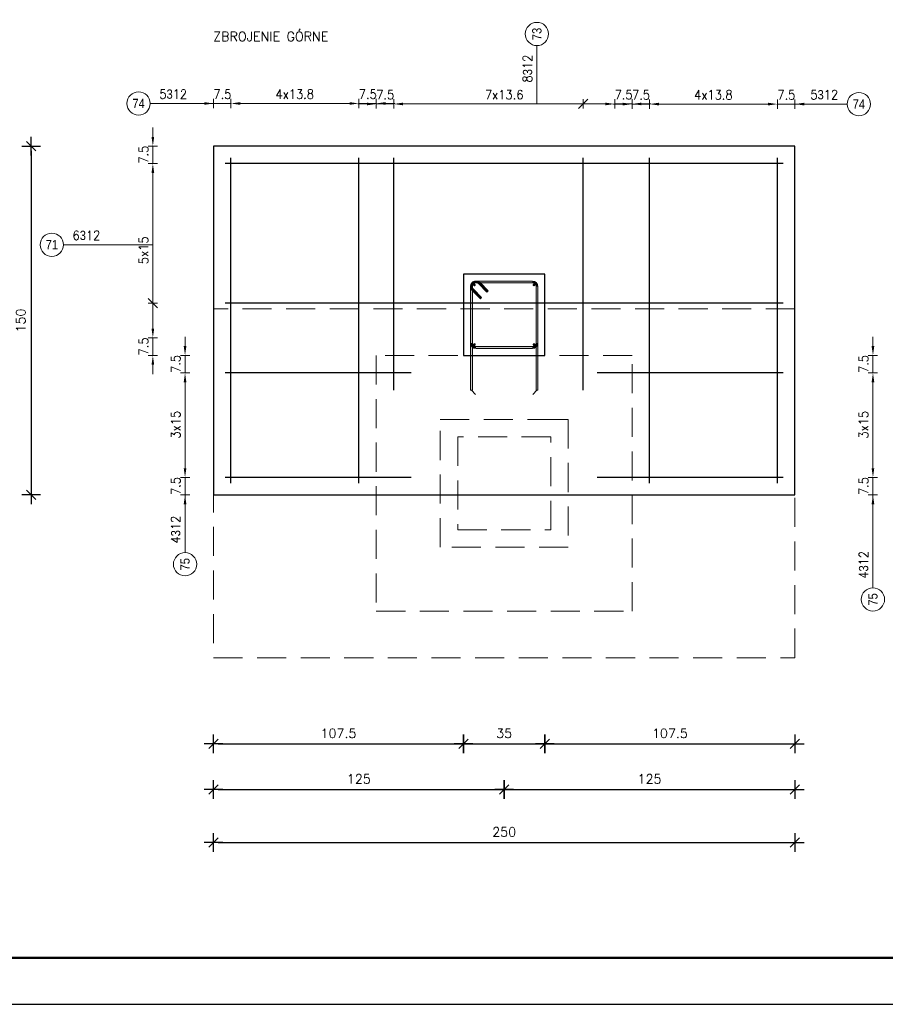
# Model space of a CAD drawing. Extents: x 345527 to 363395, y -114093 to -104075.
# Tile 2 of 14: x 350740 to 354462, y -113989 to -109754. Entities that reach past the tile are written whole.
import ezdxf
from ezdxf.enums import TextEntityAlignment as Align

# ---------------------------------------------------------------- set-up
doc = ezdxf.new("R2010")
doc.units = 0
doc.header["$LTSCALE"] = 5
doc.header["$MEASUREMENT"] = 0
doc.linetypes.add('HIDDEN', pattern=[0.375, 0.25, -0.125])
doc.layers.add('_FORMATKA', color=8, linetype='Continuous', lineweight=15, plot=False)
for name, color, linetype, lineweight in [('_RAMKA', 7, 'Continuous', 35), ('AutoCAD_Structural_Detailing_deskowanie', 2, 'Continuous', 30), ('AutoCAD_Structural_Detailing_kształt pręta', 7, 'Continuous', 13), ('AutoCAD_Structural_Detailing_opis rozkładu', 7, 'Continuous', 13), ('AutoCAD_Structural_Detailing_pręty punktowe', 7, 'Continuous', 40), ('AutoCAD_Structural_Detailing_rozkład pręta', 7, 'Continuous', 40), ('AutoCAD_Structural_Detailing_symbole graficzne', 7, 'Continuous', 13), ('PS_DIM', 4, 'Continuous', 13), ('PS_HIDDEN', 2, 'HIDDEN', 13)]:
    doc.layers.add(name, color=color, linetype=linetype, lineweight=lineweight)
doc.styles.add('r-gil', font='GIL_____.TTF', dxfattribs={"width": 0.9})
doc.styles.add('r-simplex', font='simplex.shx', dxfattribs={"width": 0.9})
doc.styles.add('styl2M', font='simplex.shx')
doc.styles.add('style1', font='simplex.shx')
doc.dimstyles.new('RBCT DIM 20_M', dxfattribs={"dimtxt": 40, "dimasz": 20, "dimexe": 20, "dimexo": 150, "dimgap": 25, "dimtad": 1, "dimdec": 1, "dimlfac": 0.1, "dimzin": 9, "dimdsep": 46, "dimtxsty": 'styl2M', "dimblk": 'dimznak', "dimcen": 40, "dimse1": 1, "dimse2": 1, "dimclrd": 8, "dimclre": 8, "dimclrt": 4, "dimadec": 0, "dimazin": 0, "dimtfac": 1, "dimtdec": 1, "dimtix": 1, "dimtmove": 2, "dimatfit": 3, "dimldrblk": 'dimznak', "dimfxl": 5, "dimfxlon": 1, "dimarcsym": 0})

# ---------------------------------------------------------------- blocks, each defined once
blk = doc.blocks.new('dimznak')
at = {"color": 0}
for points in [[(-2, 0), (2, 0)], [(0, 2), (0, -2)]]:
    blk.add_lwpolyline(points, dxfattribs=at)
at = {"color": 3}
blk.add_lwpolyline([(1, 1), (-1, -1)], dxfattribs=at)
blk = doc.blocks.new('*D34')
at = {"color": 8, "lineweight": -2, "transparency": 16777216}
blk.add_line((351593.2, -113292.6), (354053.2, -113292.6), dxfattribs=at)
at = {"layer": 'Defpoints', "color": 0, "transparency": 16777216}
for p in [(351573.2, -112498.1), (354073.2, -112498.1), (354073.2, -113292.6)]:
    blk.add_point(p, dxfattribs=at)
at = {"color": 8, "lineweight": -2, "transparency": 16777216, "xscale": 20, "yscale": 20, "zscale": 20, "rotation": 180}
blk.add_blockref('dimznak', (351573.2, -113292.6), dxfattribs=at)
at = {"color": 8, "lineweight": -2, "transparency": 16777216, "xscale": 20, "yscale": 20, "zscale": 20}
blk.add_blockref('dimznak', (354073.2, -113292.6), dxfattribs=at)
at = {"color": 4, "transparency": 16777216, "insert": (352823.2, -113247.6), "char_height": 40, "attachment_point": 5, "style": 'styl2M'}
blk.add_mtext('250', dxfattribs=at)
blk = doc.blocks.new('*D35')
at = {"color": 8, "lineweight": -2, "transparency": 16777216}
blk.add_line((351593.2, -113064.4), (352803.2, -113064.4), dxfattribs=at)
at = {"layer": 'Defpoints', "color": 0, "transparency": 16777216}
for p in [(351573.2, -112498.1), (352823.2, -112498.1), (352823.2, -113064.4)]:
    blk.add_point(p, dxfattribs=at)
at = {"color": 8, "lineweight": -2, "transparency": 16777216, "xscale": 20, "yscale": 20, "zscale": 20, "rotation": 180}
blk.add_blockref('dimznak', (351573.2, -113064.4), dxfattribs=at)
at = {"color": 8, "lineweight": -2, "transparency": 16777216, "xscale": 20, "yscale": 20, "zscale": 20}
blk.add_blockref('dimznak', (352823.2, -113064.4), dxfattribs=at)
at = {"color": 4, "transparency": 16777216, "insert": (352198.2, -113019.4), "char_height": 40, "attachment_point": 5, "style": 'styl2M'}
blk.add_mtext('125', dxfattribs=at)
blk = doc.blocks.new('*D36')
at = {"color": 8, "lineweight": -2, "transparency": 16777216}
blk.add_line((352843.2, -113064.4), (354053.2, -113064.4), dxfattribs=at)
at = {"layer": 'Defpoints', "color": 0, "transparency": 16777216}
for p in [(352823.2, -112498.1), (354073.2, -112498.1), (354073.2, -113064.4)]:
    blk.add_point(p, dxfattribs=at)
at = {"color": 8, "lineweight": -2, "transparency": 16777216, "xscale": 20, "yscale": 20, "zscale": 20, "rotation": 180}
blk.add_blockref('dimznak', (352823.2, -113064.4), dxfattribs=at)
at = {"color": 8, "lineweight": -2, "transparency": 16777216, "xscale": 20, "yscale": 20, "zscale": 20}
blk.add_blockref('dimznak', (354073.2, -113064.4), dxfattribs=at)
at = {"color": 4, "transparency": 16777216, "insert": (353448.2, -113019.4), "char_height": 40, "attachment_point": 5, "style": 'styl2M'}
blk.add_mtext('125', dxfattribs=at)
blk = doc.blocks.new('*D37')
at = {"color": 8, "lineweight": -2, "transparency": 16777216}
blk.add_line((351593.2, -112868.4), (352628.2, -112868.4), dxfattribs=at)
at = {"layer": 'Defpoints', "color": 0, "transparency": 16777216}
for p in [(351573.2, -111198.1), (352648.2, -111198.1), (352648.2, -112868.4)]:
    blk.add_point(p, dxfattribs=at)
at = {"color": 8, "lineweight": -2, "transparency": 16777216, "xscale": 20, "yscale": 20, "zscale": 20, "rotation": 180}
blk.add_blockref('dimznak', (351573.2, -112868.4), dxfattribs=at)
at = {"color": 8, "lineweight": -2, "transparency": 16777216, "xscale": 20, "yscale": 20, "zscale": 20}
blk.add_blockref('dimznak', (352648.2, -112868.4), dxfattribs=at)
at = {"color": 4, "transparency": 16777216, "insert": (352110.7, -112823.4), "char_height": 40, "attachment_point": 5, "style": 'styl2M'}
blk.add_mtext('107.5', dxfattribs=at)
blk = doc.blocks.new('*D38')
at = {"color": 8, "lineweight": -2, "transparency": 16777216}
blk.add_line((352668.2, -112868.4), (352978.2, -112868.4), dxfattribs=at)
at = {"layer": 'Defpoints', "color": 0, "transparency": 16777216}
for p in [(352648.2, -111198.1), (352998.2, -111198.1), (352998.2, -112868.4)]:
    blk.add_point(p, dxfattribs=at)
at = {"color": 8, "lineweight": -2, "transparency": 16777216, "xscale": 20, "yscale": 20, "zscale": 20, "rotation": 180}
blk.add_blockref('dimznak', (352648.2, -112868.4), dxfattribs=at)
at = {"color": 8, "lineweight": -2, "transparency": 16777216, "xscale": 20, "yscale": 20, "zscale": 20}
blk.add_blockref('dimznak', (352998.2, -112868.4), dxfattribs=at)
at = {"color": 4, "transparency": 16777216, "insert": (352823.2, -112823.4), "char_height": 40, "attachment_point": 5, "style": 'styl2M'}
blk.add_mtext('35', dxfattribs=at)
blk = doc.blocks.new('*D39')
at = {"color": 8, "lineweight": -2, "transparency": 16777216}
blk.add_line((353018.2, -112868.4), (354053.2, -112868.4), dxfattribs=at)
at = {"layer": 'Defpoints', "color": 0, "transparency": 16777216}
for p in [(352998.2, -111198.1), (354073.2, -111798.1), (354073.2, -112868.4)]:
    blk.add_point(p, dxfattribs=at)
at = {"color": 8, "lineweight": -2, "transparency": 16777216, "xscale": 20, "yscale": 20, "zscale": 20, "rotation": 180}
blk.add_blockref('dimznak', (352998.2, -112868.4), dxfattribs=at)
at = {"color": 8, "lineweight": -2, "transparency": 16777216, "xscale": 20, "yscale": 20, "zscale": 20}
blk.add_blockref('dimznak', (354073.2, -112868.4), dxfattribs=at)
at = {"color": 4, "transparency": 16777216, "insert": (353535.7, -112823.4), "char_height": 40, "attachment_point": 5, "style": 'styl2M'}
blk.add_mtext('107.5', dxfattribs=at)
blk = doc.blocks.new('*U17')
at = {"layer": '_FORMATKA', "lineweight": -3}
blk.add_lwpolyline([(-750, 0), (0, 0), (0, 420), (-750, 420)], close=True, dxfattribs=at)
at = {"layer": '_RAMKA', "lineweight": -3, "const_width": 0.5}
blk.add_lwpolyline([(-720, 10), (-10, 10), (-10, 410), (-720, 410)], close=True, dxfattribs=at)
blk = doc.blocks.new('*D58')
at = {"color": 8, "lineweight": -2, "transparency": 16777216}
blk.add_line((350789.3, -110318.1), (350789.3, -111778.1), dxfattribs=at)
at = {"layer": 'Defpoints', "color": 0, "transparency": 16777216}
for p in [(349954.7, -110298.1), (349954.7, -111798.1), (350789.3, -111798.1)]:
    blk.add_point(p, dxfattribs=at)
at = {"color": 8, "lineweight": -2, "transparency": 16777216, "xscale": 20, "yscale": 20, "zscale": 20}
for p, rotation in [((350789.3, -110298.1), 90), ((350789.3, -111798.1), 270)]:
    blk.add_blockref('dimznak', p, dxfattribs=dict(at, rotation=rotation))
at = {"color": 4, "transparency": 16777216, "insert": (350744.3, -111048.1), "char_height": 40, "attachment_point": 5, "rotation": 90, "style": 'styl2M'}
blk.add_mtext('150', dxfattribs=at)

msp = doc.modelspace()

# ---------------------------------------------------------------- hatches: boundary and pattern name
at = {"layer": 'AutoCAD_Structural_Detailing_kształt pręta'}
h = msp.add_hatch(color=161, dxfattribs=at)
edge = h.paths.add_edge_path(flags=0)
edge.add_line((352702.24, -110878.12), (352702.24, -110886.12))
edge.add_arc((352702.24, -110902.12), 16, 90, 225)
edge.add_line((352690.93, -110913.44), (352685.27, -110919.09))
edge.add_arc((352702.24, -110902.12), 24, 450, 585, ccw=False)
h = msp.add_hatch(color=161, dxfattribs=at)
edge = h.paths.add_edge_path(flags=0)
edge.add_line((352719.21, -110885.15), (352713.55, -110890.81))
edge.add_arc((352702.24, -110902.12), 16, 45, 180)
edge.add_line((352686.24, -110902.12), (352678.24, -110902.12))
edge.add_arc((352702.24, -110902.12), 24, 405, 540, ccw=False)
h = msp.add_hatch(color=161, dxfattribs=at)
edge = h.paths.add_edge_path(flags=0)
edge.add_line((352702.24, -110878.12), (352702.24, -110886.12))
edge.add_arc((352702.24, -110902.12), 16, 90, 180)
edge.add_line((352686.24, -110902.12), (352678.24, -110902.12))
edge.add_arc((352702.24, -110902.12), 24, 450, 540, ccw=False)
for points in [[(352686.24, -111144.12), (352678.24, -111144.12), (352678.24, -110902.12), (352686.24, -110902.12)], [(352686.24, -111348.12), (352678.24, -111348.12), (352678.24, -110902.12), (352686.24, -110902.12)], [(352702.24, -110886.12), (352702.24, -110878.12), (352944.24, -110878.12), (352944.24, -110886.12)], [(352702.24, -110886.12), (352702.24, -110878.12), (352944.24, -110878.12), (352944.24, -110886.12)], [(352713.55, -110890.81), (352719.21, -110885.15), (352754.57, -110920.51), (352748.91, -110926.17)], [(352960.24, -110902.12), (352968.24, -110902.12), (352968.24, -111144.12), (352960.24, -111144.12)], [(352960.24, -110902.12), (352968.24, -110902.12), (352968.24, -111348.12), (352960.24, -111348.12)], [(352726.28, -110948.79), (352720.62, -110954.45), (352685.27, -110919.09), (352690.93, -110913.44)], [(352944.24, -111160.12), (352944.24, -111168.12), (352702.24, -111168.12), (352702.24, -111160.12)]]:
    msp.add_hatch(color=161, dxfattribs=at).paths.add_polyline_path(points, flags=0)
h = msp.add_hatch(color=161, dxfattribs=at)
edge = h.paths.add_edge_path(flags=0)
edge.add_line((352968.24, -110902.12), (352960.24, -110902.12))
edge.add_arc((352944.24, -110902.12), 16, 0, 90)
edge.add_line((352944.24, -110886.12), (352944.24, -110878.12))
edge.add_arc((352944.24, -110902.12), 24, 360, 450, ccw=False)
h = msp.add_hatch(color=161, dxfattribs=at)
edge = h.paths.add_edge_path(flags=0)
edge.add_line((352968.24, -110902.12), (352960.24, -110902.12))
edge.add_arc((352944.24, -110902.12), 16, 0, 90)
edge.add_line((352944.24, -110886.12), (352944.24, -110878.12))
edge.add_arc((352944.24, -110902.12), 24, 360, 450, ccw=False)
h = msp.add_hatch(color=161, dxfattribs=at)
edge = h.paths.add_edge_path(flags=0)
edge.add_line((352678.24, -111144.12), (352686.24, -111144.12))
edge.add_arc((352702.24, -111144.12), 16, -180, -90)
edge.add_line((352702.24, -111160.12), (352702.24, -111168.12))
edge.add_arc((352702.24, -111144.12), 24, 540, 630, ccw=False)
h = msp.add_hatch(color=161, dxfattribs=at)
edge = h.paths.add_edge_path(flags=0)
edge.add_line((352944.24, -111168.12), (352944.24, -111160.12))
edge.add_arc((352944.24, -111144.12), 16, -90, 0)
edge.add_line((352960.24, -111144.12), (352968.24, -111144.12))
edge.add_arc((352944.24, -111144.12), 24, 270, 360, ccw=False)
at = {"layer": 'AutoCAD_Structural_Detailing_opis rozkładu'}
for points in [[(351573.24, -110114.51), (351533.24, -110108.81), (351533.24, -110120.21)], [(351648.24, -110114.51), (351688.24, -110120.21), (351688.24, -110108.81)], [(352198.24, -110114.51), (352158.24, -110108.81), (352158.24, -110120.21)], [(352273.24, -110116.63), (352233.24, -110110.93), (352233.24, -110122.33)], [(352273.24, -110114.51), (352313.24, -110120.21), (352313.24, -110108.81)], [(352348.24, -110116.63), (352388.24, -110122.33), (352388.24, -110110.93)], [(353298.24, -110116.63), (353258.24, -110110.93), (353258.24, -110122.33)], [(353373.24, -110117.17), (353333.24, -110111.46), (353333.24, -110122.87)], [(353373.24, -110116.63), (353413.24, -110122.33), (353413.24, -110110.93)], [(353448.24, -110117.17), (353488.24, -110122.87), (353488.24, -110111.46)], [(353998.24, -110117.17), (353958.24, -110111.46), (353958.24, -110122.87)], [(354073.24, -110117.17), (354113.24, -110122.87), (354113.24, -110111.46)], [(351312.47, -110298.12), (351318.17, -110258.12), (351306.76, -110258.12)], [(351312.47, -110373.12), (351306.76, -110413.12), (351318.17, -110413.12)], [(351312.47, -111123.12), (351318.17, -111083.12), (351306.76, -111083.12)], [(351450.89, -111198.12), (351456.59, -111158.12), (351445.19, -111158.12)], [(354408.82, -111198.12), (354414.52, -111158.12), (354403.11, -111158.12)], [(351312.47, -111198.12), (351306.76, -111238.12), (351318.17, -111238.12)], [(351450.89, -111273.12), (351445.19, -111313.12), (351456.59, -111313.12)], [(354408.82, -111273.12), (354403.11, -111313.12), (354414.52, -111313.12)], [(351450.89, -111723.12), (351456.59, -111683.12), (351445.19, -111683.12)], [(354408.82, -111723.12), (354414.52, -111683.12), (354403.11, -111683.12)], [(351450.89, -111798.12), (351445.19, -111838.12), (351456.59, -111838.12)], [(354408.82, -111798.12), (354403.11, -111838.12), (354414.52, -111838.12)]]:
    msp.add_hatch(color=8, dxfattribs=at).paths.add_polyline_path(points, flags=0)
at = {"layer": 'AutoCAD_Structural_Detailing_pręty punktowe'}
h = msp.add_hatch(color=1, dxfattribs=at)
edge = h.paths.add_edge_path(flags=0)
edge.add_arc((352695.17, -110895.05), 6, 0, 360)
h = msp.add_hatch(color=1, dxfattribs=at)
edge = h.paths.add_edge_path(flags=0)
edge.add_arc((352951.31, -110895.05), 6, 0, 360)
h = msp.add_hatch(color=1, dxfattribs=at)
edge = h.paths.add_edge_path(flags=0)
edge.add_arc((352695.17, -111151.2), 6, 0, 360)
h = msp.add_hatch(color=1, dxfattribs=at)
edge = h.paths.add_edge_path(flags=0)
edge.add_arc((352951.31, -111151.2), 6, 0, 360)

# ---------------------------------------------------------------- linework, layer by layer
at = {"layer": 'AutoCAD_Structural_Detailing_deskowanie'}
for points in [[(351573.24, -111798.12), (354073.24, -111798.12), (354073.24, -110298.12), (351573.24, -110298.12)], [(352648.24, -111198.12), (352998.24, -111198.12), (352998.24, -110848.12), (352648.24, -110848.12)]]:
    msp.add_lwpolyline(points, close=True, dxfattribs=at)
at = {"layer": 'AutoCAD_Structural_Detailing_kształt pręta', "color": 161}
for p, q in [((352678.24, -111144.12), (352678.24, -110902.12)), ((352678.24, -111348.12), (352678.24, -110902.12)), ((352686.24, -111144.12), (352686.24, -110902.12)), ((352686.24, -111348.12), (352686.24, -110902.12)), ((352702.24, -110878.12), (352944.24, -110878.12)), ((352702.24, -110878.12), (352944.24, -110878.12)), ((352702.24, -110886.12), (352944.24, -110886.12)), ((352702.24, -110886.12), (352944.24, -110886.12)), ((352713.55, -110890.81), (352748.91, -110926.17)), ((352719.21, -110885.15), (352754.57, -110920.51)), ((352960.24, -110902.12), (352960.24, -111144.12)), ((352960.24, -110902.12), (352960.24, -111348.12)), ((352968.24, -110902.12), (352968.24, -111144.12)), ((352968.24, -110902.12), (352968.24, -111348.12)), ((352720.62, -110954.45), (352685.27, -110919.09)), ((352726.28, -110948.79), (352690.93, -110913.44)), ((352754.57, -110920.51), (352748.91, -110926.17)), ((352720.62, -110954.45), (352726.28, -110948.79)), ((352944.24, -111160.12), (352702.24, -111160.12)), ((352944.24, -111168.12), (352702.24, -111168.12)), ((352678.24, -111348.12), (352686.24, -111348.12)), ((352968.24, -111348.12), (352960.24, -111348.12))]:
    msp.add_line(p, q, dxfattribs=at)
at = {"layer": 'AutoCAD_Structural_Detailing_kształt pręta', "color": 1, "lineweight": 0}
for p, q in [((352682.24, -111348.12), (352699.74, -111365.62)), ((352964.24, -111348.12), (352946.74, -111365.62))]:
    msp.add_line(p, q, dxfattribs=at)
at = {"layer": 'AutoCAD_Structural_Detailing_kształt pręta', "color": 161}
for centre, radius, start, end in [((352702.24, -110902.12), 24, 90, 225), ((352702.24, -110902.12), 24, 45, 180), ((352702.24, -110902.12), 24, 90, 180), ((352702.24, -110902.12), 16, 90, 225), ((352702.24, -110902.12), 16, 45, 180), ((352702.24, -110902.12), 16, 90, 180), ((352944.24, -110902.12), 24, 360, 90), ((352944.24, -110902.12), 24, 360, 90), ((352944.24, -110902.12), 16, 0, 90), ((352944.24, -110902.12), 16, 0, 90), ((352702.24, -111144.12), 24, 180, 270), ((352702.24, -111144.12), 16, 180, 270), ((352944.24, -111144.12), 16, 270, 0), ((352944.24, -111144.12), 24, 270, 0)]:
    msp.add_arc(centre, radius, start, end, dxfattribs=at)
at = {"layer": 'AutoCAD_Structural_Detailing_opis rozkładu', "color": 8}
for p, q in [((352963.83, -109865.57), (352963.83, -110116.63)), ((351573.24, -110134.51), (351573.24, -110094.51)), ((351648.24, -110094.51), (351648.24, -110134.51)), ((352198.24, -110094.51), (352198.24, -110134.51)), ((352273.24, -110134.51), (352273.24, -110094.51)), ((352273.24, -110136.63), (352273.24, -110096.63)), ((352348.24, -110096.63), (352348.24, -110136.63)), ((353162.53, -110096.63), (353162.53, -110136.63)), ((353298.24, -110096.63), (353298.24, -110136.63)), ((353373.24, -110136.63), (353373.24, -110096.63)), ((353373.24, -110137.17), (353373.24, -110097.17)), ((353448.24, -110097.17), (353448.24, -110137.17)), ((353998.24, -110097.17), (353998.24, -110137.17)), ((354073.24, -110137.17), (354073.24, -110097.17)), ((351301.15, -110114.51), (351573.24, -110114.51)), ((351493.24, -110114.51), (351533.24, -110114.51)), ((351648.24, -110114.51), (351573.24, -110114.51)), ((351785.74, -110114.51), (351688.24, -110114.51)), ((351923.24, -110114.51), (351785.74, -110114.51)), ((351991.99, -110114.51), (351923.24, -110114.51)), ((351991.99, -110114.51), (352060.74, -110114.51)), ((352060.74, -110114.51), (352158.24, -110114.51)), ((352193.24, -110116.63), (352233.24, -110116.63)), ((352198.24, -110114.51), (352273.24, -110114.51)), ((352348.24, -110116.63), (352273.24, -110116.63)), ((352353.24, -110114.51), (352313.24, -110114.51)), ((352483.95, -110116.63), (352388.24, -110116.63)), ((352619.67, -110116.63), (352483.95, -110116.63)), ((352755.38, -110116.63), (352619.67, -110116.63)), ((352823.24, -110116.63), (352755.38, -110116.63)), ((352823.24, -110116.63), (352891.1, -110116.63)), ((352891.1, -110116.63), (353026.81, -110116.63)), ((353026.81, -110116.63), (353162.53, -110116.63)), ((353162.53, -110116.63), (353258.24, -110116.63)), ((353293.24, -110117.17), (353333.24, -110117.17)), ((353298.24, -110116.63), (353373.24, -110116.63)), ((353448.24, -110117.17), (353373.24, -110117.17)), ((353453.24, -110116.63), (353413.24, -110116.63)), ((353585.74, -110117.17), (353488.24, -110117.17)), ((353723.24, -110117.17), (353585.74, -110117.17)), ((353791.99, -110117.17), (353723.24, -110117.17)), ((353791.99, -110117.17), (353860.74, -110117.17)), ((353860.74, -110117.17), (353958.24, -110117.17)), ((353998.24, -110117.17), (354073.24, -110117.17)), ((354298.29, -110117.17), (354073.24, -110117.17)), ((354153.24, -110117.17), (354113.24, -110117.17)), ((351312.47, -110218.12), (351312.47, -110258.12)), ((351332.47, -110298.12), (351292.47, -110298.12)), ((351312.47, -110373.12), (351312.47, -110298.12)), ((351292.47, -110373.12), (351332.47, -110373.12)), ((351312.47, -110523.12), (351312.47, -110413.12)), ((351312.47, -110673.12), (351312.47, -110523.12)), ((351312.47, -110748.12), (351312.47, -110673.12)), ((350928.02, -110722.07), (351312.47, -110722.07)), ((351312.47, -110748.12), (351312.47, -110823.12)), ((351312.47, -110823.12), (351312.47, -110973.12)), ((351292.47, -110973.12), (351332.47, -110973.12)), ((351312.47, -110973.12), (351312.47, -111083.12)), ((351292.47, -111123.12), (351332.47, -111123.12)), ((351312.47, -111123.12), (351312.47, -111198.12)), ((351450.89, -111118.12), (351450.89, -111158.12)), ((354408.82, -111118.12), (354408.82, -111158.12)), ((351332.47, -111198.12), (351292.47, -111198.12)), ((351470.89, -111198.12), (351430.89, -111198.12)), ((351450.89, -111273.12), (351450.89, -111198.12)), ((354388.82, -111198.12), (354428.82, -111198.12)), ((354408.82, -111273.12), (354408.82, -111198.12)), ((351312.47, -111278.12), (351312.47, -111238.12)), ((351430.89, -111273.12), (351470.89, -111273.12)), ((354428.82, -111273.12), (354388.82, -111273.12)), ((351450.89, -111423.12), (351450.89, -111313.12)), ((354408.82, -111423.12), (354408.82, -111313.12)), ((351450.89, -111573.12), (351450.89, -111423.12)), ((351450.89, -111423.12), (351450.89, -111573.12)), ((354408.82, -111573.12), (354408.82, -111423.12)), ((354408.82, -111423.12), (354408.82, -111573.12)), ((351450.89, -111573.12), (351450.89, -111683.12)), ((354408.82, -111573.12), (354408.82, -111683.12)), ((351430.89, -111723.12), (351470.89, -111723.12)), ((351450.89, -111723.12), (351450.89, -111798.12)), ((354428.82, -111723.12), (354388.82, -111723.12)), ((354408.82, -111723.12), (354408.82, -111798.12)), ((351470.89, -111798.12), (351430.89, -111798.12)), ((351450.89, -112046.24), (351450.89, -111798.12)), ((354388.82, -111798.12), (354428.82, -111798.12)), ((354408.82, -112197.5), (354408.82, -111798.12)), ((351450.89, -111878.12), (351450.89, -111838.12)), ((354408.82, -111878.12), (354408.82, -111838.12))]:
    msp.add_line(p, q, dxfattribs=at)
at = {"layer": 'AutoCAD_Structural_Detailing_opis rozkładu', "color": 8, "lineweight": -2}
for p, q in [((353142.53, -110136.63), (353182.53, -110096.63)), ((351292.47, -110953.12), (351332.47, -110993.12))]:
    msp.add_line(p, q, dxfattribs=at)
at = {"layer": 'AutoCAD_Structural_Detailing_opis rozkładu', "color": 8, "lineweight": 18}
for centre in [(352963.83, -109815.57), (351251.15, -110114.51), (354348.29, -110117.17), (350878.02, -110722.07), (351450.89, -112096.24), (354408.82, -112247.5)]:
    msp.add_circle(centre, 50, dxfattribs=at)
at = {"layer": 'AutoCAD_Structural_Detailing_rozkład pręta', "color": 31, "linetype": 'ByBlock', "lineweight": 25}
for p, q in [((351648.24, -111748.12), (351648.24, -110348.12)), ((352198.24, -111748.12), (352198.24, -110348.12)), ((352348.24, -111348.12), (352348.24, -110348.12)), ((353162.53, -111348.12), (353162.53, -110348.12)), ((353448.24, -111748.12), (353448.24, -110348.12)), ((353998.24, -111748.12), (353998.24, -110348.12)), ((354023.24, -110373.12), (351623.24, -110373.12)), ((354023.24, -110973.12), (351623.24, -110973.12)), ((352423.24, -111273.12), (351623.24, -111273.12)), ((354023.24, -111273.12), (353223.24, -111273.12)), ((352423.24, -111723.12), (351623.24, -111723.12)), ((354023.24, -111723.12), (353223.24, -111723.12))]:
    msp.add_line(p, q, dxfattribs=at)
at = {"layer": 'PS_HIDDEN', "color": 9, "ltscale": 100}
for p, q in [((352548.24, -112023.12), (352548.24, -111473.12)), ((352548.24, -111473.12), (353023.24, -111473.12)), ((353023.24, -111473.12), (353098.24, -111473.12)), ((353098.24, -111473.12), (353098.24, -112023.12)), ((353023.24, -111548.12), (352623.24, -111548.12)), ((352623.24, -111548.12), (352623.24, -111948.12)), ((353023.24, -111948.12), (353023.24, -111548.12)), ((352623.24, -111948.12), (353023.24, -111948.12)), ((353098.24, -112023.12), (352548.24, -112023.12))]:
    msp.add_line(p, q, dxfattribs=at)
for points in [[(351573.24, -112498.12), (354073.24, -112498.12), (354073.24, -110998.12), (351573.24, -110998.12)], [(352273.24, -112298.12), (353373.24, -112298.12), (353373.24, -111198.12), (352273.24, -111198.12)]]:
    msp.add_lwpolyline(points, close=True, dxfattribs=at)

# ---------------------------------------------------------------- block references
at = {"layer": 'PS_DIM', "xscale": 20, "yscale": 20, "zscale": 20}
msp.add_blockref('*U17', (360647.45, -113988.82), dxfattribs=at)

# ---------------------------------------------------------------- texts
at = {"layer": 'AutoCAD_Structural_Detailing_opis rozkładu', "color": 3, "char_height": 40}
for s, insert, attachment_point, rotation, style in [('73', (352963.83, -109815.57), 5, 90, 'r-gil'), ('8\\Fdiam;3\\Fsimplex.shx;12 ', (352923.83, -109964.43), 5, 90, 'r-simplex'), ('5\\Fdiam;3\\Fsimplex.shx;12 ', (351400.01, -110074.51), 5, 0, 'r-simplex'), ('7.5', (351573.03, -110094.51), 7, 360, 'r-simplex'), ('4x13.8', (351840.1, -110094.51), 7, 360, 'r-simplex'), ('7.5', (352198.03, -110094.51), 7, 360, 'r-simplex'), ('7.5', (352273.03, -110096.63), 7, 360, 'r-simplex'), ('7x13.6', (352740.95, -110096.63), 7, 360, 'r-simplex'), ('7.5', (353298.03, -110096.63), 7, 360, 'r-simplex'), ('7.5', (353373.03, -110097.17), 7, 360, 'r-simplex'), ('4x13.8', (353640.1, -110097.17), 7, 360, 'r-simplex'), ('7.5', (353998.03, -110097.17), 7, 360, 'r-simplex'), ('5\\Fdiam;3\\Fsimplex.shx;12 ', (354199.43, -110077.17), 5, 0, 'r-simplex'), ('74', (351251.15, -110114.51), 5, 0, 'r-gil'), ('74', (354348.29, -110117.17), 5, 0, 'r-gil'), ('7.5', (351292.47, -110373.34), 7, 90, 'r-simplex'), ('5x15', (351292.47, -110805.55), 7, 90, 'r-simplex'), ('7.5', (351292.47, -111198.34), 7, 90, 'r-simplex'), ('7.5', (351430.89, -111273.34), 7, 90, 'r-simplex'), ('7.5', (354388.82, -111273.34), 7, 90, 'r-simplex'), ('3x15', (351430.89, -111555.55), 7, 90, 'r-simplex'), ('3x15', (354388.82, -111555.55), 7, 90, 'r-simplex'), ('7.5', (351430.89, -111798.34), 7, 90, 'r-simplex'), ('7.5', (354388.82, -111798.34), 7, 90, 'r-simplex'), ('4\\Fdiam;3\\Fsimplex.shx;12 ', (351410.89, -111947.39), 5, 90, 'r-simplex'), ('4\\Fdiam;3\\Fsimplex.shx;12 ', (354368.82, -112098.65), 5, 90, 'r-simplex'), ('75', (351450.89, -112096.24), 5, 90, 'r-gil'), ('75', (354408.82, -112247.5), 5, 90, 'r-gil')]:
    msp.add_mtext(s, dxfattribs=dict(at, insert=insert, attachment_point=attachment_point, rotation=rotation, style=style))
at = {"layer": 'AutoCAD_Structural_Detailing_opis rozkładu', "color": 3, "char_height": 40, "attachment_point": 5}
for s, insert, style in [('6\\Fdiam;3\\Fsimplex.shx;12 ', (351026.88, -110682.07), 'r-simplex'), ('71', (350878.02, -110722.07), 'r-gil')]:
    msp.add_mtext(s, dxfattribs=dict(at, insert=insert, style=style))
at = {"layer": 'AutoCAD_Structural_Detailing_symbole graficzne', "color": 2, "style": 'style1'}
msp.add_text('ZBROJENIE GÓRNE', height=40, dxfattribs=at).set_placement((351571.8, -109858.52), align=Align.BOTTOM_LEFT)

# ---------------------------------------------------------------- dimensions: what is measured, and where the dimension line sits
dim = msp.add_linear_dim(base=(350789.32, -111798.12), p1=(349954.7, -110298.12), p2=(349954.7, -111798.12), angle=90, dimstyle='RBCT DIM 20_M')
dim.commit()
dim.dimension.update_dxf_attribs({"geometry": '*D58', "text_midpoint": (350744.32, -111048.12)})
for base, p1, p2, picture, middle in [((352648.24, -112868.39), (351573.24, -111198.12), (352648.24, -111198.12), '*D37', (352110.74, -112823.39)), ((352998.24, -112868.39), (352648.24, -111198.12), (352998.24, -111198.12), '*D38', (352823.24, -112823.39)), ((354073.24, -112868.39), (352998.24, -111198.12), (354073.24, -111798.12), '*D39', (353535.74, -112823.39)), ((354073.24, -113292.6), (351573.24, -112498.12), (354073.24, -112498.12), '*D34', (352823.24, -113247.6)), ((352823.24, -113064.39), (351573.24, -112498.12), (352823.24, -112498.12), '*D35', (352198.24, -113019.39)), ((354073.24, -113064.39), (352823.24, -112498.12), (354073.24, -112498.12), '*D36', (353448.24, -113019.39))]:
    dim = msp.add_linear_dim(base=base, p1=p1, p2=p2, dimstyle='RBCT DIM 20_M')
    dim.commit()
    dim.dimension.update_dxf_attribs({"geometry": picture, "text_midpoint": middle})

doc.saveas('drawing.dxf')
